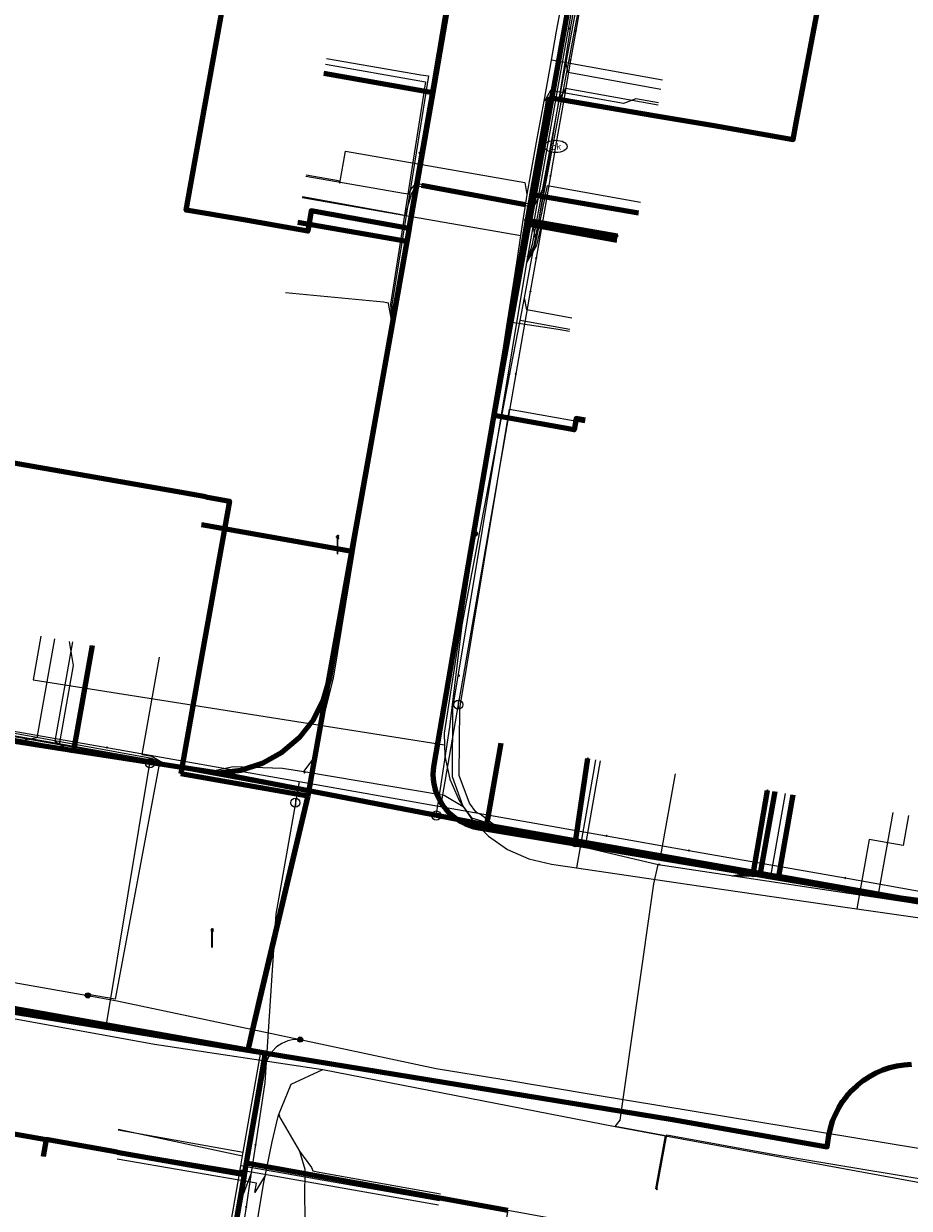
# Model space of a CAD drawing. Extents: x 152558 to 154479, y 462974 to 463683.
# Tile 164 of 212: x 153292 to 153331, y 463453 to 463504. Entities that reach past the tile are written whole.
import ezdxf
from ezdxf.enums import TextEntityAlignment as Align
from ezdxf.lldxf.tags import DXFTag

# ---------------------------------------------------------------- set-up
doc = ezdxf.new("R2010")
doc.units = 0
doc.header["$LTSCALE"] = 0.2
doc.layers.get('0').update_dxf_attribs({"linetype": 'CONTINUOUS'})
for name, color, linetype, lineweight in [('B-RO-KL-DATA_COAXIAAL_17_ZIGGO BV-G', 90, 'KL-DATA-N', 18), ('B-RO-KL-DATA_COAXIAAL_7_ZIGGO BV-G', 90, 'KL-DATA-N', 18), ('B-RO-KL-DATA_HULPSTUK_KPN BV-S', 90, 'CONTINUOUS', 25), ('B-RO-KL-DATA_HULPSTUK_REGGEFIBER OPERATOR BV-S', 90, 'CONTINUOUS', 25), ('B-RO-KL-DATA_KABELBED_KPN BV-G', 90, 'CONTINUOUS', 100), ('B-RO-KL-DATA_KABELBED_ZIGGO BV-G', 90, 'CONTINUOUS', 100), ('B-RO-KL-DATA_MANTELBUIS_PVC_KPN BV-G', 90, 'CONTINUOUS', 100), ('B-RO-KL-DATA_REGGEFIBER OPERATOR BV-G', 90, 'KL-DATA-N', 18), ('B-RO-KL-ET_LS_400 V_STEDIN NETBEHEER BV-G', 190, 'KL-LS-N', 18), ('B-RO-KL-ET_LS_GEMEENTE AMERSFOORT-S', 190, 'CONTINUOUS', 25), ('B-RO-KL-ET_LS_HULPSTUK_STEDIN NETBEHEER BV-S', 190, 'CONTINUOUS', 25), ('B-RO-KL-GAS_LD_ASBESTCEMENT_124_0.1 BAR_STEDIN NETBEHEER BV-G', 50, 'KL-GAS-LD-N', 18), ('B-RO-KL-GAS_LD_HULPSTUK_STEDIN NETBEHEER BV-S', 50, 'CONTINUOUS', 25), ('B-RO-KL-GAS_LD_KOPER_22_0.1 BAR_STEDIN NETBEHEER BV-G', 50, 'KL-GAS-LD-N', 18), ('B-RO-KL-GAS_LD_MANTELBUIS_PVC_STEDIN NETBEHEER BV-G', 50, 'CONTINUOUS', 100), ('B-RO-KL-GAS_LD_PE_32_0.1 BAR_STEDIN NETBEHEER BV-G', 50, 'KL-GAS-LD-N', 18), ('B-RO-KL-GAS_LD_PVC_110_0.1 BAR_STEDIN NETBEHEER BV-G', 50, 'KL-GAS-LD-N', 18), ('B-RO-KL-GAS_LD_PVC_63_0.1 BAR_STEDIN NETBEHEER BV-G', 50, 'KL-GAS-LD-N', 18), ('B-RO-KL-WATER_100_VITENS-G', 170, 'KL-WATER-N', 18), ('B-RO-KL-WATER_63_VITENS-G', 170, 'KL-WATER-N', 18), ('B-RO-KL-WATER_HULPSTUK_VITENS-S', 170, 'CONTINUOUS', 25), ('B-RO-KL-WATER_VITENS-S', 170, 'CONTINUOUS', 25), ('V-RO-KL-WATER_HULPSTUK_VITENS-S', 170, 'CONTINUOUS', 25)]:
    doc.layers.add(name, color=color, linetype=linetype, lineweight=lineweight)
doc.styles.add('NLCS-ISO', font='NLCS-ISO.ttf')
tags = doc.linetypes.add('KL-DATA-N', pattern='A,4,-1,[101,NLCS.SHX,S=0.5,R=0,X=0,Y=0],-1,4,-1,["D",Standard,S=1,R=0,X=-0.25,Y=-0.5],-1.5', length=12.5).pattern_tags.tags
tags[18] = DXFTag(74, 10)
tags = doc.linetypes.add('KL-GAS-LD-N', pattern='A,4,-1,[69,NLCS.SHX,S=0.5,R=0,X=0,Y=0],-1,4,-1,["L",Standard,S=1,R=0,X=0.25,Y=-0.5],-2', length=13).pattern_tags.tags
tags[18] = DXFTag(74, 10)
tags = doc.linetypes.add('KL-LS-N', pattern='A,4,-1,[103,NLCS.SHX,S=0.75,R=0,X=0,Y=0],-1,4,-1,["L",Standard,S=1,R=0,X=0,Y=-0.5],-2', length=13).pattern_tags.tags
tags[18] = DXFTag(74, 10)
doc.linetypes.add('KL-WATER-N', pattern='A,7,-0.5,[168,NLCS.SHX,S=0.75,R=0,X=0.75,Y=0],-2', length=9.5)

# ---------------------------------------------------------------- blocks, each defined once
blk = doc.blocks.new('SKL-WTB_HULP_T STUK-SO')
at = {"color": 0, "linetype": 'ByBlock', "lineweight": 18}
blk.add_circle((0, 0), 1, dxfattribs=at)
at = {"color": 0, "linetype": 'ByBlock', "lineweight": -2, "style": 'NLCS-ISO'}
blk.add_text('T', height=1, dxfattribs=at).set_placement((0, 0), align=Align.MIDDLE_CENTER)
at = {"color": 0, "linetype": 'ByBlock', "lineweight": 18, "style": 'NLCS-ISO', "flags": 1}
for tag, p in [('TYPE', (1.5, 0)), ('OMSCHRIJVING', (1.5, -3)), ('LABEL', (1.5, -1.5))]:
    blk.add_attdef(tag, p, '', height=1, dxfattribs=at)
blk = doc.blocks.new('SKL-WTB_HULP_MOF-SO')
at = {"linetype": 'ByBlock', "lineweight": 18}
h = blk.add_hatch(color=0, dxfattribs=at)
h.dxf.hatch_style = 1
h.paths.add_polyline_path([(-0.5625, 0, 1), (0.5625, 0, 1)])
at = {"color": 0, "linetype": 'ByBlock', "lineweight": 18}
blk.add_circle((0, 0), 0.5625, dxfattribs=at)
at = {"color": 0, "linetype": 'ByBlock', "lineweight": 18, "style": 'NLCS-ISO', "flags": 1}
for tag, p in [('TYPE', (1.5, 0)), ('OMSCHRIJVING', (1.5, -3)), ('LABEL', (1.5, -1.5))]:
    blk.add_attdef(tag, p, '', height=1, dxfattribs=at)
blk = doc.blocks.new('SKL-WTB_HULP_OVERIG-SO')
at = {"color": 0, "linetype": 'ByBlock', "lineweight": 18}
for points in [[(-0.14, 0.14), (0.14, -0.14)], [(0.14, 0.14), (-0.14, -0.14)]]:
    blk.add_lwpolyline(points, dxfattribs=at)
at = {"color": 0, "linetype": 'ByBlock', "lineweight": 18, "style": 'NLCS-ISO', "flags": 1}
for tag, p in [('TYPE', (1.5, 0)), ('OMSCHRIJVING', (1.5, -3)), ('LABEL', (1.5, -1.5))]:
    blk.add_attdef(tag, p, '', height=1, dxfattribs=at)
blk = doc.blocks.new('SKL-WTB_HULP_AFSLUITER-SO')
at = {"color": 0, "linetype": 'ByBlock', "lineweight": 18}
blk.add_lwpolyline([(0, 0.8), (0, -0.8)], dxfattribs=at)
blk.add_circle((0, 0), 1, dxfattribs=at)
at = {"color": 0, "linetype": 'ByBlock', "lineweight": 18, "style": 'NLCS-ISO', "flags": 1}
for tag, p in [('TYPE', (1.5, 0)), ('OMSCHRIJVING', (1.5, -3)), ('LABEL', (1.5, -1.5))]:
    blk.add_attdef(tag, p, '', height=1, dxfattribs=at)
blk = doc.blocks.new('SKL-WATER_BRANDKRAAN_BRANDPUT-SO')
at = {"color": 0, "linetype": 'ByBlock', "lineweight": 18}
blk.add_ellipse((0, 0), major_axis=(2.5, 0), ratio=0.54, dxfattribs=at)
at = {"color": 0, "linetype": 'ByBlock', "lineweight": 18, "style": 'NLCS-ISO'}
blk.add_text('bk', height=1.5, dxfattribs=at).set_placement((0.16, 0), align=Align.MIDDLE_CENTER)
blk = doc.blocks.new('SKL-ET_LS_MAST-SO')
for p, q in [((-0.05, 2.07), (0.05, 2.07)), ((-0.05, -2), (0.05, -2))]:
    blk.add_line(p, q)
for points in [[(-0.18, 1.76), (-0.22, 1.76), (-0.22, 1.84), (-0.18, 1.84), (-0.18, 1.79)], [(-0.18, 1.49), (-0.22, 1.49), (-0.22, 1.57), (-0.18, 1.57), (-0.18, 1.52)], [(-0.18, 1.79), (-0.05, 1.79)], [(-0.18, 1.76), (-0.05, 1.76)], [(-0.18, 1.52), (-0.05, 1.52)], [(-0.18, 1.49), (-0.05, 1.49)], [(-0.05, -2), (-0.05, 2.07)], [(0.05, -2), (0.05, 2.07)], [(0.18, 1.92), (0.05, 1.92)], [(0.18, 1.89), (0.05, 1.89)], [(0.18, 1.66), (0.05, 1.66)], [(0.18, 1.63), (0.05, 1.63)], [(0.18, 1.39), (0.05, 1.39)], [(0.18, 1.36), (0.05, 1.36)], [(0.18, 1.89), (0.22, 1.89), (0.22, 1.97), (0.18, 1.97), (0.18, 1.92)], [(0.18, 1.63), (0.22, 1.63), (0.22, 1.71), (0.18, 1.71), (0.18, 1.66)], [(0.18, 1.36), (0.22, 1.36), (0.22, 1.44), (0.18, 1.44), (0.18, 1.39)]]:
    blk.add_lwpolyline(points)

msp = doc.modelspace()

# ---------------------------------------------------------------- linework, layer by layer
at = {"layer": 'B-RO-KL-DATA_COAXIAAL_17_ZIGGO BV-G', "flags": 128}
msp.add_lwpolyline([(153316.512, 463541.323), (153317.02, 463541.232), (153316.969, 463540.937), (153315.36, 463531.696), (153315.291, 463531.302), (153314.392, 463526.139), (153313.04, 463518.376), (153311.902, 463511.835), (153311.277, 463508.248), (153310.67, 463504.761), (153310.07, 463501.313), (153309.84, 463500), (153308.945, 463494.859), (153307.279, 463485.46), (153306.561, 463481.408), (153305.584, 463475.894), (153305.318, 463474.949), (153304.874, 463474.075), (153304.268, 463473.305), (153303.524, 463472.667), (153302.669, 463472.187), (153301.738, 463471.883), (153300.764, 463471.767), (153294.489, 463472.738), (153291.441, 463473.21), (153289.631, 463473.49), (153283.497, 463474.599), (153281.498, 463474.961), (153276.824, 463475.807), (153275.897, 463470.552), (153275.147, 463470.684), (153274.343, 463466.124), (153274.096, 463464.724), (153274.062, 463464.533), (153273.639, 463464.608)], dxfattribs=at)
at = {"layer": 'B-RO-KL-DATA_COAXIAAL_7_ZIGGO BV-G', "flags": 128}
for points in [[(153316.512, 463541.323), (153317.02, 463541.232), (153316.969, 463540.937), (153315.36, 463531.696), (153315.291, 463531.302), (153314.392, 463526.139), (153313.04, 463518.376), (153311.902, 463511.835), (153311.277, 463508.248), (153310.67, 463504.761), (153310.07, 463501.313), (153309.84, 463500), (153308.945, 463494.859), (153304.216, 463495.685)], [(153316.512, 463541.323), (153317.02, 463541.232), (153316.969, 463540.937), (153315.36, 463531.696), (153315.291, 463531.302), (153314.392, 463526.139), (153313.04, 463518.376), (153311.902, 463511.835), (153311.277, 463508.248), (153310.67, 463504.761), (153310.07, 463501.313), (153305.339, 463502.158)], [(153316.692, 463487.094), (153316.293, 463487.166), (153316.205, 463486.674), (153312.743, 463487.3), (153314.24, 463495.583), (153314.472, 463496.865), (153315.04, 463500), (153316.225, 463506.561), (153316.296, 463506.955), (153318.009, 463516.44), (153318.116, 463517.031), (153319.266, 463523.4), (153319.852, 463526.647), (153321.637, 463536.529), (153322.294, 463540.166), (153318.681, 463540.689), (153316.969, 463540.937), (153317.02, 463541.232), (153316.512, 463541.323)], [(153316.512, 463541.323), (153317.02, 463541.232), (153316.969, 463540.937), (153318.681, 463540.689), (153322.294, 463540.166), (153321.637, 463536.529), (153319.852, 463526.647), (153319.266, 463523.4), (153318.116, 463517.031), (153318.009, 463516.44), (153316.296, 463506.955), (153316.225, 463506.561), (153315.04, 463500), (153314.472, 463496.865), (153314.24, 463495.583), (153318.059, 463494.899)], [(153316.512, 463541.323), (153317.02, 463541.232), (153316.969, 463540.937), (153318.681, 463540.689), (153322.294, 463540.166), (153321.637, 463536.529), (153319.852, 463526.647), (153319.266, 463523.4), (153318.116, 463517.031), (153318.009, 463516.44), (153316.296, 463506.955), (153316.225, 463506.561), (153315.04, 463500), (153314.472, 463496.865), (153319.011, 463496.084)], [(153273.639, 463464.608), (153274.062, 463464.533), (153274.096, 463464.724), (153274.343, 463466.124), (153275.147, 463470.684), (153275.897, 463470.552), (153276.824, 463475.807), (153281.498, 463474.961), (153283.497, 463474.599), (153289.631, 463473.49), (153291.441, 463473.21), (153294.489, 463472.738), (153295.299, 463477.31)], [(153273.639, 463464.608), (153274.062, 463464.533), (153274.096, 463464.724), (153274.343, 463466.124), (153275.147, 463470.684), (153275.897, 463470.552), (153276.824, 463475.807), (153281.498, 463474.961), (153283.497, 463474.599), (153289.631, 463473.49), (153291.441, 463473.21), (153294.489, 463472.738), (153300.764, 463471.767), (153312.105, 463469.581), (153312.4, 463469.529), (153313.029, 463473.074)], [(153273.639, 463464.608), (153274.062, 463464.533), (153274.096, 463464.724), (153274.343, 463466.124), (153275.147, 463470.684), (153275.897, 463470.552), (153276.824, 463475.807), (153281.498, 463474.961), (153283.497, 463474.599), (153289.631, 463473.49), (153291.441, 463473.21), (153294.489, 463472.738), (153300.764, 463471.767), (153312.105, 463469.581), (153312.4, 463469.529), (153321.11, 463467.983), (153324.29, 463467.419), (153324.919, 463470.969)], [(153337.637, 463468.712), (153337.007, 463465.162), (153325.077, 463467.279), (153324.29, 463467.419), (153321.11, 463467.983), (153312.4, 463469.529), (153312.105, 463469.581), (153300.764, 463471.767), (153294.489, 463472.738), (153291.441, 463473.21), (153289.631, 463473.49), (153283.497, 463474.599), (153281.498, 463474.961), (153276.824, 463475.807), (153275.897, 463470.552), (153275.147, 463470.684), (153274.343, 463466.124), (153274.096, 463464.724), (153274.062, 463464.533), (153273.639, 463464.608)], [(153273.639, 463464.608), (153274.062, 463464.533), (153274.096, 463464.724), (153274.343, 463466.124), (153275.147, 463470.684), (153275.897, 463470.552), (153276.824, 463475.807), (153281.498, 463474.961), (153283.497, 463474.599), (153289.631, 463473.49), (153291.441, 463473.21), (153294.489, 463472.738), (153300.764, 463471.767), (153312.105, 463469.581), (153312.4, 463469.529), (153321.11, 463467.983), (153324.29, 463467.419), (153325.077, 463467.279), (153325.706, 463470.829)], [(153273.639, 463464.608), (153274.062, 463464.533), (153274.096, 463464.724), (153302.796, 463459.623), (153301.97, 463454.842), (153301.884, 463454.341), (153296.372, 463455.308), (153293.283, 463455.857), (153293.152, 463455.117)], [(153290.18, 463455.647), (153290.311, 463456.385), (153293.283, 463455.857), (153296.372, 463455.308), (153301.884, 463454.341), (153301.97, 463454.842), (153302.796, 463459.623), (153274.096, 463464.724), (153274.062, 463464.533), (153273.639, 463464.608)], [(153273.639, 463464.608), (153274.062, 463464.533), (153274.096, 463464.724), (153302.796, 463459.623), (153301.97, 463454.842), (153310.381, 463453.333), (153313.33, 463452.793), (153313.195, 463452.055)], [(153273.639, 463464.608), (153274.062, 463464.533), (153274.096, 463464.724), (153302.796, 463459.623), (153301.97, 463454.842), (153310.381, 463453.333), (153313.33, 463452.793), (153316.281, 463452.253), (153316.146, 463451.515)], [(153288.712, 463447.386), (153288.843, 463448.124), (153291.811, 463447.596), (153294.914, 463447.045), (153301.002, 463445.937), (153301.023, 463446.52), (153301.148, 463450.081), (153301.884, 463454.341), (153301.97, 463454.842), (153302.796, 463459.623), (153274.096, 463464.724), (153274.062, 463464.533), (153273.639, 463464.608)], [(153285.776, 463430.868), (153285.907, 463431.606), (153288.868, 463431.08), (153291.974, 463430.528), (153299.379, 463429.213), (153299.525, 463429.7), (153300.551, 463433.121), (153300.704, 463437.464), (153300.724, 463438.046), (153301.002, 463445.937), (153301.023, 463446.52), (153301.148, 463450.081), (153301.884, 463454.341), (153301.97, 463454.842), (153302.796, 463459.623), (153274.096, 463464.724), (153274.062, 463464.533), (153273.639, 463464.608)], [(153273.639, 463464.608), (153274.062, 463464.533), (153274.096, 463464.724), (153302.796, 463459.623), (153301.97, 463454.842), (153301.884, 463454.341), (153301.148, 463450.081), (153301.023, 463446.52), (153301.002, 463445.937), (153300.724, 463438.046), (153309.754, 463436.391), (153312.702, 463435.862), (153315.655, 463435.333), (153315.522, 463434.595)], [(153273.639, 463464.608), (153274.062, 463464.533), (153274.096, 463464.724), (153302.796, 463459.623), (153301.97, 463454.842), (153301.884, 463454.341), (153301.148, 463450.081), (153301.023, 463446.52), (153301.002, 463445.937), (153300.724, 463438.046), (153300.704, 463437.464), (153293.441, 463438.774), (153290.338, 463439.326), (153290.206, 463438.586)], [(153273.639, 463464.608), (153274.062, 463464.533), (153274.096, 463464.724), (153302.796, 463459.623), (153301.97, 463454.842), (153301.884, 463454.341), (153301.148, 463450.081), (153301.023, 463446.52), (153301.002, 463445.937), (153294.914, 463447.045), (153291.811, 463447.596), (153291.68, 463446.857)], [(153273.639, 463464.608), (153274.062, 463464.533), (153274.096, 463464.724), (153302.796, 463459.623), (153301.97, 463454.842), (153301.884, 463454.341), (153301.148, 463450.081), (153301.023, 463446.52), (153310.068, 463444.865), (153313.011, 463444.326), (153312.876, 463443.588)], [(153273.639, 463464.608), (153274.062, 463464.533), (153274.096, 463464.724), (153302.796, 463459.623), (153301.97, 463454.842), (153301.884, 463454.341), (153301.148, 463450.081), (153301.023, 463446.52), (153301.002, 463445.937), (153300.724, 463438.046), (153309.754, 463436.391), (153312.702, 463435.862), (153312.569, 463435.124)], [(153287.242, 463439.114), (153287.373, 463439.853), (153290.338, 463439.326), (153293.441, 463438.774), (153300.704, 463437.464), (153300.724, 463438.046), (153301.002, 463445.937), (153301.023, 463446.52), (153301.148, 463450.081), (153301.884, 463454.341), (153301.97, 463454.842), (153302.796, 463459.623), (153274.096, 463464.724), (153274.062, 463464.533), (153273.639, 463464.608)], [(153273.639, 463464.608), (153274.062, 463464.533), (153274.096, 463464.724), (153302.796, 463459.623), (153301.97, 463454.842), (153301.884, 463454.341), (153301.148, 463450.081), (153301.023, 463446.52), (153310.068, 463444.865), (153313.011, 463444.326), (153315.962, 463443.786), (153315.827, 463443.048)]]:
    msp.add_lwpolyline(points, dxfattribs=at)
at = {"layer": 'B-RO-KL-DATA_KABELBED_KPN BV-G', "flags": 128}
for points in [[(153319.77, 463500.314), (153321.6, 463500), (153322.294, 463499.881), (153325.716, 463499.286), (153325.851, 463500), (153334.618, 463546.142)], [(153304.161, 463495.385), (153301.783, 463495.804), (153299.367, 463496.21), (153300.049, 463500), (153306.964, 463538.388)], [(153309.04, 463495.421), (153309.837, 463500), (153314.484, 463526.67), (153314.402, 463526.684)], [(153333.573, 463465.766), (153323.981, 463467.38), (153316.254, 463468.68), (153312.069, 463469.384), (153311.866, 463469.427), (153311.668, 463469.488), (153311.476, 463469.566), (153311.292, 463469.66), (153311.116, 463469.77), (153310.951, 463469.895), (153310.797, 463470.034), (153310.656, 463470.186), (153310.529, 463470.35), (153310.417, 463470.524), (153310.32, 463470.707), (153310.24, 463470.898), (153310.176, 463471.095), (153310.13, 463471.297), (153310.102, 463471.502), (153310.092, 463471.709), (153310.1, 463471.916), (153310.126, 463472.122), (153314.185, 463495.784), (153314.383, 463496.936), (153314.933, 463500), (153315.131, 463501.103)], [(153315.131, 463501.103), (153319.77, 463500.314)], [(153309.04, 463495.421), (153304.794, 463496.188), (153304.648, 463495.299), (153304.161, 463495.385)], [(153309.04, 463495.421), (153308.412, 463491.805), (153305.487, 463475.499), (153304.646, 463470.777)], [(153314.185, 463495.784), (153318.094, 463495.096)], [(153300.223, 463483.762), (153298.92, 463483.994), (153254.522, 463491.758)], [(153300.223, 463483.762), (153301.246, 463483.578), (153299.974, 463476.48), (153299.132, 463471.759)], [(153316.254, 463468.68), (153316.799, 463472.405)], [(153299.132, 463471.759), (153304.646, 463470.777)], [(153304.646, 463470.777), (153302.524, 463461.835), (153302.24, 463460.638), (153302.047, 463459.733)], [(153304.646, 463470.777), (153302.24, 463460.638)], [(153323.981, 463467.38), (153324.612, 463471.019)], [(153278.449, 463469.792), (153278.825, 463469.582), (153279.182, 463469.342), (153279.518, 463469.072), (153279.83, 463468.775), (153280.115, 463468.452), (153280.372, 463468.107), (153280.599, 463467.741), (153280.795, 463467.357), (153280.957, 463466.958), (153281.085, 463466.547), (153281.178, 463466.127), (153281.235, 463465.7), (153281.255, 463465.27), (153281.24, 463464.84), (153281.188, 463464.412), (153281.017, 463463.162), (153302.047, 463459.733)], [(153302.047, 463459.733), (153320.48, 463456.728), (153327.19, 463455.539), (153327.273, 463456.029), (153327.34, 463456.343), (153327.434, 463456.651), (153327.554, 463456.949), (153327.7, 463457.235), (153327.869, 463457.508), (153328.062, 463457.765), (153328.276, 463458.005), (153328.51, 463458.225), (153328.763, 463458.424), (153329.031, 463458.6), (153329.314, 463458.753), (153329.609, 463458.881), (153329.913, 463458.982), (153330.226, 463459.057), (153330.544, 463459.105), (153330.864, 463459.125)]]:
    msp.add_lwpolyline(points, dxfattribs=at)
at = {"layer": 'B-RO-KL-DATA_KABELBED_ZIGGO BV-G', "flags": 128}
for points in [[(153316.225, 463506.561), (153314.472, 463496.865)], [(153310.67, 463504.761), (153310.07, 463501.313)], [(153305.339, 463502.158), (153310.07, 463501.313)], [(153310.07, 463501.313), (153308.945, 463494.859)], [(153314.472, 463496.865), (153314.24, 463495.583)], [(153319.011, 463496.084), (153314.472, 463496.865)], [(153304.216, 463495.685), (153308.945, 463494.859)], [(153316.692, 463487.094), (153316.293, 463487.166), (153316.205, 463486.674), (153312.743, 463487.3), (153314.24, 463495.583)], [(153318.059, 463494.899), (153314.24, 463495.583)], [(153308.945, 463494.859), (153306.561, 463481.408)], [(153300.032, 463482.565), (153306.561, 463481.408)], [(153306.561, 463481.408), (153305.584, 463475.894), (153305.318, 463474.949), (153304.874, 463474.075), (153304.268, 463473.305), (153303.524, 463472.667), (153302.669, 463472.187), (153301.738, 463471.883), (153300.764, 463471.767)], [(153294.489, 463472.738), (153295.299, 463477.31)], [(153294.489, 463472.738), (153291.441, 463473.21)], [(153294.47, 463472.632), (153294.489, 463472.738)], [(153300.764, 463471.767), (153294.489, 463472.738)], [(153313.029, 463473.074), (153312.4, 463469.529)], [(153300.764, 463471.767), (153312.4, 463469.529)], [(153324.919, 463470.969), (153324.29, 463467.419)], [(153325.706, 463470.829), (153325.077, 463467.279)], [(153312.4, 463469.529), (153324.29, 463467.419)], [(153337.637, 463468.712), (153337.007, 463465.162), (153325.077, 463467.279)], [(153324.29, 463467.419), (153325.077, 463467.279)], [(153274.096, 463464.724), (153302.796, 463459.623), (153301.97, 463454.842)], [(153290.18, 463455.647), (153290.311, 463456.385), (153293.283, 463455.857)], [(153293.283, 463455.857), (153293.152, 463455.117)], [(153296.372, 463455.308), (153293.283, 463455.857)], [(153296.372, 463455.308), (153301.884, 463454.341)], [(153301.97, 463454.842), (153301.884, 463454.341)], [(153301.97, 463454.842), (153310.381, 463453.333)], [(153301.884, 463454.341), (153301.148, 463450.081), (153301.023, 463446.52)], [(153310.381, 463453.333), (153313.33, 463452.793)]]:
    msp.add_lwpolyline(points, dxfattribs=at)
at = {"layer": 'B-RO-KL-DATA_MANTELBUIS_PVC_KPN BV-G', "flags": 128}
msp.add_lwpolyline([(153304.646, 463470.777), (153302.24, 463460.638)], dxfattribs=at)
at = {"layer": 'B-RO-KL-DATA_REGGEFIBER OPERATOR BV-G', "flags": 128}
for points in [[(153311.395, 463470.313), (153310.923, 463471.609), (153310.949, 463474.596), (153314.153, 463493.933), (153317.91, 463514.958), (153321.353, 463535.196), (153325.712, 463560.428), (153326.964, 463568.38), (153327.637, 463571.139), (153329.002, 463572.153), (153329.369, 463572.22), (153331.853, 463571.569)], [(153304.466, 463471.833), (153304.872, 463472.368), (153305.758, 463475.894), (153308.301, 463491.288), (153311.504, 463510.388), (153312.739, 463514.871), (153314.538, 463525.547), (153315.207, 463530.105), (153316.353, 463536.254), (153317.048, 463541.384)], [(153314.153, 463493.933), (153314.406, 463494.729), (153316.598, 463506.596), (153320.765, 463505.838)], [(153314.153, 463493.933), (153314.467, 463494.678), (153316.692, 463506.437), (153320.741, 463505.706)], [(153305.413, 463502.544), (153309.516, 463501.829), (153309.758, 463501.789), (153308.233, 463492.131), (153308.301, 463491.288)], [(153305.457, 463502.796), (153309.557, 463502.082), (153309.888, 463502.037), (153308.295, 463492.095), (153308.301, 463491.288)], [(153314.153, 463493.933), (153314.522, 463494.682), (153315.055, 463497.279), (153319.093, 463496.556)], [(153314.153, 463493.933), (153314.594, 463494.695), (153314.778, 463495.491), (153318.056, 463494.911)], [(153303.68, 463492.63), (153307.927, 463492.228), (153308.148, 463492.191), (153308.142, 463492.154), (153308.301, 463491.288)], [(153312.714, 463469.535), (153312.123, 463469.984), (153312.016, 463470.025), (153311.94, 463470.084), (153311.661, 463470.457), (153311.224, 463471.66), (153311.248, 463474.57), (153313.404, 463487.575), (153316.665, 463486.988)], [(153189.954, 463422.453), (153190.331, 463423.176), (153190.924, 463427.403), (153190.785, 463428.106), (153188.439, 463428.566), (153186.521, 463429.176), (153185.644, 463430.055), (153185.258, 463430.899), (153185.991, 463435.69), (153193.115, 463480.78), (153193.739, 463482.146), (153195.641, 463483.647), (153197.532, 463483.932), (153218.875, 463480.179), (153238.92, 463476.704), (153260.481, 463472.832), (153273.101, 463470.686), (153273.856, 463470.366), (153273.963, 463469.922), (153272.959, 463465.3), (153272.953, 463465.069), (153272.995, 463464.78), (153273.167, 463464.552), (153273.373, 463464.455), (153285.8, 463462.217), (153297.99, 463459.995), (153305.294, 463458.9), (153317.992, 463456.426)], [(153248.655, 463480.72), (153300.192, 463471.791), (153301.403, 463472.051), (153303.547, 463471.986), (153304.466, 463471.833)], [(153288.88, 463478.449), (153288.09, 463474.067), (153297.843, 463472.347), (153298.63, 463472.062)], [(153289.254, 463478.383), (153288.5, 463474.122), (153297.861, 463472.416), (153298.63, 463472.062)], [(153298.189, 463476.802), (153297.441, 463472.573), (153297.866, 463472.499), (153298.63, 463472.062)], [(153304.466, 463471.833), (153310.57, 463470.818), (153311.395, 463470.313)], [(153323.077, 463467.315), (153323.94, 463467.489), (153324.769, 463467.364), (153325.39, 463470.884)], [(153323.077, 463467.315), (153323.942, 463467.385), (153325.077, 463467.234), (153325.701, 463470.829)], [(153311.395, 463470.313), (153311.759, 463469.825), (153313.77, 463469.213)], [(153313.77, 463469.213), (153315.066, 463468.93), (153319.856, 463467.799)], [(153323.077, 463467.315), (153323.925, 463467.304), (153335.59, 463465.739), (153336.996, 463465.493), (153337.569, 463468.724)], [(153317.992, 463456.426), (153318.21, 463456.694), (153319.666, 463466.958), (153319.856, 463467.799)], [(153319.856, 463467.799), (153335.541, 463465.443), (153354.709, 463462.084), (153355.242, 463462.378)], [(153319.8, 463453.7), (153320.235, 463456.063), (153324.836, 463455.217), (153333.889, 463453.726), (153334.637, 463454.021), (153335.686, 463459.336), (153336.844, 463464.888), (153337.306, 463464.962), (153355.068, 463461.963), (153357.432, 463462.813), (153358.335, 463462.683), (153364.47, 463461.508), (153365.917, 463461.241)], [(153303.377, 463456.92), (153303.924, 463458.263), (153305.294, 463458.9), (153317.992, 463456.426)], [(153320.181, 463456.024), (153334.217, 463453.445), (153334.466, 463453.688), (153335.394, 463458.247), (153336.145, 463458.472), (153351.854, 463455.571), (153352.59, 463455.207)], [(153284.32, 463417.256), (153296.825, 463414.987), (153297.161, 463416.099), (153298.087, 463420.328), (153298.553, 463423.427), (153299.626, 463429.476), (153301.335, 463438.297), (153302.263, 463443.921), (153302.159, 463446.254), (153301.643, 463447.332), (153302.716, 463453.921), (153303.101, 463455.765), (153303.333, 463456.745), (153303.377, 463456.92)], [(153303.377, 463456.92), (153304.284, 463455.348), (153304.522, 463454.577), (153304.498, 463453.332), (153304.57, 463450.002), (153305.368, 463447.067), (153305.559, 463443.573), (153304.761, 463440.801), (153304.328, 463438.465), (153303.897, 463436.128), (153303.466, 463433.792), (153303.036, 463431.455), (153302.757, 463428.4), (153302.878, 463426.004), (153303.436, 463421.76), (153302.284, 463415.622), (153302.142, 463414.716), (153302.436, 463414.019), (153314.187, 463412.007)], [(153319.758, 463453.717), (153320.181, 463456.024), (153317.992, 463456.426)], [(153317.992, 463456.426), (153320.181, 463456.024)], [(153319.758, 463453.717), (153320.181, 463456.024)], [(153304.284, 463455.348), (153304.813, 463454.648), (153304.858, 463454.504), (153305.141, 463454.442), (153310.41, 463453.499)], [(153302.794, 463454.297), (153302.352, 463453.553), (153302.42, 463453.971), (153296.361, 463455.004)]]:
    msp.add_lwpolyline(points, dxfattribs=at)
at = {"layer": 'B-RO-KL-ET_LS_400 V_STEDIN NETBEHEER BV-G', "flags": 128}
for points in [[(153311.902, 463482.165), (153312.969, 463489.084), (153313.32, 463491.363), (153313.573, 463493.005), (153313.745, 463494.119), (153313.898, 463495.108), (153314.172, 463496.887), (153314.333, 463497.788), (153314.609, 463499.326), (153314.902, 463500.95), (153315.223, 463502.721), (153315.301, 463503.151), (153315.451, 463503.978), (153315.685, 463505.274), (153315.862, 463506.251), (153316.318, 463508.769), (153316.427, 463509.371), (153316.903, 463511.986), (153317.007, 463512.539), (153317.368, 463514.445), (153317.481, 463515.04), (153317.99, 463517.732), (153318.186, 463518.767), (153318.577, 463520.832), (153318.874, 463522.405), (153318.938, 463522.742), (153319.263, 463524.463), (153319.293, 463524.623), (153319.721, 463526.882), (153319.885, 463527.752), (153319.993, 463528.325), (153320.514, 463531.078), (153320.798, 463532.578), (153320.805, 463532.615), (153321.124, 463534.301), (153321.197, 463534.688), (153321.606, 463536.853), (153321.711, 463537.406), (153321.889, 463538.345), (153322.007, 463538.968), (153322.632, 463542.273), (153322.836, 463543.355), (153323.62, 463547.499)], [(153320.048, 463501.849), (153315.223, 463502.721)], [(153318.348, 463500.836), (153315.188, 463501.407), (153314.922, 463500.946), (153314.902, 463500.95)], [(153319.87, 463500.865), (153318.886, 463501.043), (153318.348, 463500.836)], [(153306.035, 463497.388), (153306.276, 463498.767), (153314.062, 463497.41), (153314.152, 463496.89), (153314.172, 463496.887)], [(153304.575, 463497.744), (153305.984, 463497.498), (153306.035, 463497.388)], [(153304.404, 463496.763), (153313.898, 463495.108)], [(153315.51, 463491.025), (153313.32, 463491.363)], [(153316.002, 463490.937), (153315.51, 463491.025)], [(153311.902, 463482.165), (153310.942, 463475.934), (153310.568, 463473.51), (153310.584, 463472.999), (153310.599, 463472.5), (153310.817, 463471.513), (153311.214, 463470.584), (153311.778, 463469.745), (153312.488, 463469.025), (153313.319, 463468.451), (153314.243, 463468.041), (153315.227, 463467.81), (153316.311, 463467.652), (153321.119, 463466.952), (153327.974, 463465.954), (153328.49, 463465.879), (153346.86, 463463.252), (153346.967, 463463.288), (153355.802, 463462.029), (153353.076, 463453.777), (153353.341, 463453.356), (153353.568, 463452.919), (153353.763, 463452.45), (153353.941, 463451.878), (153354.04, 463451.413), (153354.101, 463450.959), (153354.127, 463450.355), (153354.105, 463449.887), (153350.563, 463427.24)], [(153251.038, 463480.683), (153251.841, 463480.539), (153253.489, 463480.243), (153254.177, 463480.12), (153256.859, 463479.639), (153260.735, 463478.944), (153263.292, 463478.485), (153263.882, 463478.379), (153265.753, 463478.044), (153271.74, 463476.971), (153273.265, 463476.698), (153273.856, 463476.592), (153275.789, 463476.245), (153280.633, 463475.376), (153283.054, 463474.942), (153283.645, 463474.836), (153285.825, 463474.445), (153290.843, 463473.545), (153293.844, 463473.007), (153295.861, 463472.645), (153298.205, 463472.225), (153296.284, 463461.954), (153295.103, 463462.163), (153295.094, 463462.115)], [(153225.377, 463479.061), (153226.391, 463478.882), (153232.381, 463477.825), (153233.725, 463477.588), (153234.334, 463477.48), (153237.401, 463476.939), (153243.391, 463475.882), (153245.377, 463475.532), (153245.869, 463475.445), (153248.411, 463474.996), (153253.957, 463474.017), (153256.303, 463473.603), (153256.795, 463473.516), (153259.421, 463473.053), (153265.582, 463471.966), (153267.218, 463471.677), (153267.71, 463471.59), (153270.602, 463471.08), (153275.974, 463470.132), (153277.151, 463469.67), (153278.214, 463468.987), (153279.124, 463468.11), (153279.846, 463467.073), (153280.351, 463465.914), (153280.621, 463464.68), (153290.408, 463462.945), (153295.094, 463462.115)], [(153293.052, 463477.708), (153292.719, 463475.823), (153310.584, 463472.999)], [(153294.283, 463477.49), (153294.453, 463476.445), (153293.844, 463473.007)], [(153317.144, 463472.343), (153317.039, 463471.753)], [(153317.039, 463471.753), (153316.311, 463467.652)], [(153330.732, 463469.933), (153330.5, 463468.625), (153329.023, 463468.887), (153328.664, 463466.864)], [(153328.664, 463466.864), (153328.49, 463465.879)], [(153295.094, 463462.115), (153295.258, 463462.086), (153296.373, 463461.888), (153304.317, 463460.201)], [(153304.317, 463460.201), (153304.043, 463460.197), (153303.774, 463460.14), (153303.521, 463460.033), (153303.293, 463459.879), (153303.098, 463459.685), (153302.945, 463459.456), (153302.837, 463459.203), (153302.779, 463458.933), (153302.034, 463454.67), (153301.919, 463454.013), (153301.833, 463453.52), (153301.252, 463450.201), (153301.215, 463449.157), (153301.147, 463447.26), (153301.125, 463446.634), (153301.121, 463446.533), (153301.091, 463445.676), (153301.013, 463443.5), (153301.008, 463443.356), (153300.898, 463440.263), (153300.87, 463439.469), (153300.817, 463437.987), (153300.768, 463436.617), (153300.763, 463436.475), (153300.693, 463434.51), (153300.688, 463434.367), (153300.642, 463433.066), (153300.098, 463431.374), (153299.588, 463429.789), (153299.403, 463429.213), (153299.345, 463429.032), (153298.877, 463427.575), (153298.076, 463425.083), (153297.994, 463424.827), (153297.399, 463422.975), (153297.292, 463422.384), (153296.972, 463420.619), (153296.595, 463418.538), (153296.579, 463418.447), (153296.224, 463416.484), (153296.129, 463414.37), (153294.24, 463404.473), (153292.526, 463404.775), (153292.507, 463404.801), (153292.536, 463404.825), (153292.876, 463404.764)], [(153304.317, 463460.201), (153310.218, 463458.947), (153313.071, 463458.475), (153317.125, 463457.805), (153335.467, 463454.772), (153336.06, 463458.114), (153348.824, 463456.017), (153350.583, 463455.728), (153351.138, 463455.442), (153351.559, 463455.171), (153352.028, 463454.802), (153352.245, 463454.603), (153352.424, 463454.422), (153352.763, 463454.032), (153353.149, 463453.484), (153353.351, 463453.133), (153353.54, 463452.74), (153353.767, 463452.129), (153353.905, 463451.597), (153354.007, 463450.907), (153354.028, 463450.368), (153354.007, 463449.903), (153353.396, 463445.999), (153352.809, 463442.243), (153352.48, 463440.143), (153351.693, 463435.11), (153350.919, 463430.16), (153350.119, 463425.043), (153350.114, 463425.013), (153351.799, 463424.744), (153358.86, 463423.551)], [(153296.38, 463455.389), (153301.797, 463454.48), (153301.919, 463454.013)], [(153310.322, 463453.006), (153302.196, 463454.438), (153301.853, 463453.517), (153301.833, 463453.52)]]:
    msp.add_lwpolyline(points, dxfattribs=at)
at = {"layer": 'B-RO-KL-GAS_LD_ASBESTCEMENT_124_0.1 BAR_STEDIN NETBEHEER BV-G', "flags": 128}
msp.add_lwpolyline([(153310.329, 463470.617), (153310.812, 463473.782)], dxfattribs=at)
at = {"layer": 'B-RO-KL-GAS_LD_KOPER_22_0.1 BAR_STEDIN NETBEHEER BV-G', "flags": 128}
for points in [[(153319.977, 463501.456), (153315.944, 463502.184), (153315.829, 463502.714)], [(153319.853, 463500.767), (153315.831, 463501.494), (153315.553, 463501.036)], [(153304.566, 463497.692), (153308.803, 463496.953)], [(153304.412, 463496.805), (153308.636, 463496.036)], [(153316.108, 463491.528), (153314.153, 463491.879), (153314.049, 463492.406)], [(153316.02, 463491.036), (153313.862, 463491.422)], [(153293.643, 463477.604), (153292.881, 463473.302), (153292.355, 463473.197)], [(153294.431, 463477.464), (153293.667, 463473.155), (153294.124, 463472.866)], [(153317.341, 463472.308), (153316.712, 463468.763)], [(153320.59, 463471.732), (153319.961, 463468.187)], [(153330.043, 463470.055), (153329.414, 463466.51)]]:
    msp.add_lwpolyline(points, dxfattribs=at)
at = {"layer": 'B-RO-KL-GAS_LD_MANTELBUIS_PVC_STEDIN NETBEHEER BV-G', "flags": 128}
msp.add_lwpolyline([(153309.576, 463497.291), (153314.101, 463496.461)], dxfattribs=at)
at = {"layer": 'B-RO-KL-GAS_LD_PE_32_0.1 BAR_STEDIN NETBEHEER BV-G', "flags": 128}
for points in [[(153308.803, 463496.953), (153309.03, 463496.918), (153309.126, 463497.106), (153309.281, 463497.302), (153309.388, 463497.376), (153314.503, 463496.439), (153314.939, 463497.303)], [(153308.636, 463496.036), (153308.825, 463496), (153308.901, 463496.065), (153309.154, 463496.9), (153309.246, 463497.078), (153309.35, 463497.221), (153309.419, 463497.269), (153314.239, 463496.386), (153314.529, 463494.938)], [(153296.413, 463456.276), (153301.842, 463455.313)], [(153296.414, 463456.304), (153301.814, 463455.156)], [(153310.357, 463453.203), (153301.738, 463454.722)], [(153310.322, 463453.006), (153301.704, 463454.525)]]:
    msp.add_lwpolyline(points, dxfattribs=at)
at = {"layer": 'B-RO-KL-GAS_LD_PVC_110_0.1 BAR_STEDIN NETBEHEER BV-G', "flags": 128}
for points in [[(153295.725, 463472.566), (153295.848, 463472.544), (153297.793, 463472.197)], [(153297.793, 463472.197), (153310.223, 463469.925)], [(153310.223, 463469.925), (153310.329, 463470.617)], [(153310.223, 463469.925), (153315.452, 463468.987), (153316.712, 463468.763), (153319.961, 463468.187), (153321.11, 463467.983), (153327.896, 463466.779), (153328.849, 463466.61), (153329.414, 463466.51), (153331.462, 463466.146), (153332.368, 463465.985), (153334.854, 463465.544), (153337.302, 463465.11), (153348.109, 463463.259)]]:
    msp.add_lwpolyline(points, dxfattribs=at)
at = {"layer": 'B-RO-KL-GAS_LD_PVC_63_0.1 BAR_STEDIN NETBEHEER BV-G', "flags": 128}
for points in [[(153310.812, 463473.782), (153311.355, 463478.2), (153313.48, 463489.404), (153313.862, 463491.422), (153314.049, 463492.406), (153314.374, 463494.122), (153314.529, 463494.938), (153314.683, 463495.749), (153314.939, 463497.303), (153315.28, 463499.376), (153315.553, 463501.036), (153315.829, 463502.714), (153316.072, 463504.193), (153316.12, 463504.487), (153316.537, 463506.951), (153316.861, 463508.825), (153317.235, 463510.98), (153317.525, 463512.656), (153317.547, 463512.784), (153317.908, 463514.871), (153318.269, 463516.941), (153318.507, 463518.305), (153318.972, 463520.964), (153319.142, 463521.937), (153319.282, 463522.738), (153319.58, 463524.447), (153319.976, 463526.712), (153320.017, 463526.947), (153320.722, 463531.004), (153320.957, 463532.354), (153320.962, 463532.383), (153321.353, 463534.632), (153321.699, 463536.601), (153321.916, 463537.823), (153322.413, 463540.621), (153322.662, 463542.027), (153322.692, 463542.197), (153322.965, 463543.737), (153323.863, 463548.803), (153324.138, 463550.349), (153324.294, 463551.23), (153324.666, 463553.566), (153324.906, 463555.068), (153324.941, 463555.289), (153324.984, 463555.562), (153325.015, 463555.759), (153325.192, 463556.864), (153325.717, 463560.162), (153326.242, 463563.459), (153326.87, 463567.399), (153327.841, 463572.222)], [(153197.791, 463546.3), (153199.594, 463545.87), (153203.551, 463544.926), (153204.968, 463544.588), (153208.507, 463543.744), (153210.871, 463543.187), (153213.772, 463542.535), (153216.024, 463542.029), (153216.629, 463541.907), (153219.842, 463541.259), (153220.585, 463541.109), (153223.357, 463540.627), (153224.231, 463540.475), (153224.402, 463540.433), (153224.662, 463540.19), (153225.426, 463539.915), (153228.895, 463539.106), (153229.583, 463538.946), (153231.422, 463538.517), (153232.228, 463538.329), (153232.439, 463538.293), (153232.23, 463537.081), (153232.059, 463536.087), (153231.159, 463530.862), (153230.92, 463529.473), (153230.515, 463527.105), (153230.037, 463524.276), (153229.574, 463521.538), (153229.062, 463518.511), (153228.314, 463514.094), (153228.047, 463512.516), (153227.3, 463508.102), (153227.228, 463507.677), (153226.346, 463502.467), (153226.075, 463500.868), (153225.381, 463496.872), (153225.077, 463495.12), (153224.195, 463490.05), (153222.596, 463480.016), (153222.874, 463479.965), (153225.058, 463479.565), (153226.83, 463479.24), (153230.991, 463478.477), (153233.988, 463477.928), (153235.758, 463477.603), (153237.736, 463477.247), (153243.135, 463476.278), (153245.042, 463475.936), (153246.616, 463475.653), (153247.744, 463475.447), (153252.301, 463474.574), (153252.719, 463474.496), (153253.014, 463474.443), (153255.953, 463473.922), (153257.528, 463473.643), (153258.999, 463473.383), (153262.238, 463472.809), (153262.435, 463472.774), (153264.704, 463472.372), (153266.669, 463472.023), (153268.442, 463471.709), (153270.932, 463471.268), (153271.533, 463471.161), (153272.223, 463471.039), (153274.85, 463470.574), (153275.131, 463472.16), (153275.772, 463476.301), (153281.432, 463475.241), (153282.561, 463475.03), (153284.233, 463474.717), (153286.208, 463474.347), (153290.933, 463473.463), (153292.355, 463473.197), (153294.124, 463472.866), (153294.91, 463472.719), (153295.725, 463472.566)], [(153294.117, 463404.358), (153294.951, 463409.504), (153295.838, 463414.423), (153296.107, 463416.505), (153296.302, 463417.589), (153296.412, 463418.202), (153296.469, 463418.521), (153296.525, 463418.834), (153296.679, 463419.689), (153297.21, 463422.642), (153297.275, 463423.001), (153297.595, 463423.995), (153297.708, 463424.346), (153297.782, 463424.577), (153299.374, 463429.517), (153299.681, 463430.471), (153299.745, 463430.67), (153299.823, 463430.911), (153300.258, 463432.259), (153300.524, 463433.085), (153300.578, 463435.231), (153300.58, 463435.327), (153300.608, 463436.446), (153300.633, 463437.445), (153300.654, 463438.273), (153300.678, 463439.23), (153300.687, 463439.6), (153300.713, 463440.612), (153300.757, 463442.378), (153300.798, 463443.994), (153300.808, 463444.381), (153300.827, 463445.165), (153300.839, 463445.641), (153300.872, 463446.952), (153300.929, 463449.209), (153300.955, 463450.244), (153301.704, 463454.525), (153301.71, 463454.562), (153301.738, 463454.722), (153301.814, 463455.156), (153301.817, 463455.172), (153301.842, 463455.313), (153302.602, 463459.658), (153295.905, 463460.848), (153297.793, 463472.197)]]:
    msp.add_lwpolyline(points, dxfattribs=at)
at = {"layer": 'B-RO-KL-WATER_100_VITENS-G', "flags": 128}
for points in [[(153326.219, 463565.884), (153325.456, 463561.161), (153325.739, 463560.502), (153326.022, 463559.843), (153324.985, 463553.907), (153324.786, 463552.767), (153324.504, 463551.152), (153324.447, 463550.824), (153324.278, 463549.859), (153323.993, 463548.222), (153323.117, 463543.201), (153322.241, 463538.179), (153322.129, 463537.536), (153321.535, 463534.128), (153321.283, 463532.684), (153320.49, 463528.135), (153320.437, 463527.831), (153319.813, 463524.253), (153319.561, 463522.809), (153318.768, 463518.261), (153318.685, 463517.788), (153318.061, 463514.21), (153317.78, 463512.597), (153317.186, 463509.188), (153317.103, 463508.714), (153316.28, 463503.998), (153316.058, 463502.723), (153315.746, 463500.934), (153315.434, 463499.145), (153315.405, 463498.978)], [(153315.405, 463498.978), (153315.183, 463497.703), (153314.559, 463494.123), (153314.307, 463492.68), (153313.683, 463489.102), (153311.394, 463475.977), (153311.179, 463474.742)], [(153245.188, 463475.41), (153248.347, 463474.869), (153250.851, 463474.441), (153254.342, 463473.843), (153255.875, 463473.581), (153259.367, 463472.983), (153259.76, 463472.916), (153264.783, 463472.056), (153265.528, 463471.928), (153270.552, 463471.068), (153277.28, 463469.916), (153278.318, 463475.981), (153280.688, 463475.563), (153285.879, 463474.647), (153295.919, 463472.875), (153304.267, 463471.401)], [(153311.179, 463474.742), (153310.407, 463470.317)], [(153304.267, 463471.401), (153310.407, 463470.317)], [(153310.407, 463470.317), (153317.614, 463469.044), (153321.19, 463468.413), (153327.979, 463467.215), (153331.517, 463466.591), (153334.938, 463465.987), (153348.687, 463463.56), (153349.371, 463463.439), (153353.025, 463462.794)]]:
    msp.add_lwpolyline(points, dxfattribs=at)
at = {"layer": 'B-RO-KL-WATER_63_VITENS-G', "flags": 128}
msp.add_lwpolyline([(153304.267, 463471.401), (153304.18, 463470.909), (153304.105, 463470.485), (153303.252, 463465.65), (153302.776, 463458.33), (153302.371, 463455.632), (153302.163, 463454.244), (153301.966, 463452.933), (153301.758, 463451.546), (153301.549, 463450.158), (153301.292, 463446.789), (153301.228, 463445.947), (153301.163, 463445.105), (153301.034, 463443.42), (153300.857, 463441.098), (153300.732, 463439.462), (153300.482, 463436.188), (153300.356, 463434.551), (153300.25, 463433.166), (153299.758, 463427.1), (153299.663, 463425.931), (153299.568, 463424.762), (153298.677, 463422.937), (153297.785, 463421.112), (153297.26, 463420.038)], dxfattribs=at)

# ---------------------------------------------------------------- block references
at = {"layer": 'B-RO-KL-DATA_HULPSTUK_KPN BV-S', "xscale": 0.2, "yscale": 0.2, "zscale": 0.2}
for name, p in [('SKL-WTB_HULP_OVERIG-SO', (153315.131, 463501.103)), ('SKL-WTB_HULP_OVERIG-SO', (153315.131, 463501.103)), ('SKL-WTB_HULP_OVERIG-SO', (153319.77, 463500.314)), ('SKL-WTB_HULP_OVERIG-SO', (153319.77, 463500.314)), ('SKL-WTB_HULP_MOF-SO', (153314.185, 463495.784)), ('SKL-WTB_HULP_OVERIG-SO', (153314.185, 463495.784)), ('SKL-WTB_HULP_OVERIG-SO', (153304.161, 463495.385)), ('SKL-WTB_HULP_OVERIG-SO', (153304.161, 463495.385)), ('SKL-WTB_HULP_OVERIG-SO', (153309.04, 463495.421)), ('SKL-WTB_HULP_OVERIG-SO', (153309.04, 463495.421)), ('SKL-WTB_HULP_OVERIG-SO', (153309.04, 463495.421)), ('SKL-WTB_HULP_OVERIG-SO', (153318.094, 463495.096)), ('SKL-WTB_HULP_OVERIG-SO', (153300.223, 463483.762)), ('SKL-WTB_HULP_OVERIG-SO', (153300.223, 463483.762)), ('SKL-WTB_HULP_OVERIG-SO', (153316.799, 463472.405)), ('SKL-WTB_HULP_OVERIG-SO', (153299.132, 463471.759)), ('SKL-WTB_HULP_OVERIG-SO', (153299.132, 463471.759)), ('SKL-WTB_HULP_OVERIG-SO', (153304.646, 463470.777)), ('SKL-WTB_HULP_OVERIG-SO', (153304.646, 463470.777)), ('SKL-WTB_HULP_OVERIG-SO', (153304.646, 463470.777)), ('SKL-WTB_HULP_OVERIG-SO', (153324.612, 463471.019)), ('SKL-WTB_HULP_MOF-SO', (153316.254, 463468.68)), ('SKL-WTB_HULP_OVERIG-SO', (153316.254, 463468.68)), ('SKL-WTB_HULP_MOF-SO', (153323.981, 463467.38)), ('SKL-WTB_HULP_OVERIG-SO', (153323.981, 463467.38)), ('SKL-WTB_HULP_OVERIG-SO', (153302.047, 463459.733)), ('SKL-WTB_HULP_OVERIG-SO', (153302.047, 463459.733)), ('SKL-WTB_HULP_OVERIG-SO', (153302.047, 463459.733))]:
    msp.add_blockref(name, p, dxfattribs=at)
at = {"layer": 'B-RO-KL-DATA_HULPSTUK_REGGEFIBER OPERATOR BV-S', "xscale": 0.2, "yscale": 0.2, "zscale": 0.2}
for p in [(153316, 463504.1), (153310.4, 463503.8), (153315.1, 463499.2), (153309.5, 463498.7), (153314.2, 463494.2), (153308.7, 463493.7), (153313.4, 463489.1), (153311.2, 463476), (153295.9, 463472.5), (153304.5, 463471.8), (153319.9, 463467.8), (153328, 463466.6), (153303.4, 463456.9), (153319.8, 463453.7), (153319.8, 463453.7)]:
    msp.add_blockref('SKL-WTB_HULP_OVERIG-SO', p, dxfattribs=at)
at = {"layer": 'B-RO-KL-ET_LS_GEMEENTE AMERSFOORT-S', "xscale": 0.2, "yscale": 0.2, "zscale": 0.2}
for p in [(153305.942, 463481.687), (153300.494, 463464.608)]:
    msp.add_blockref('SKL-ET_LS_MAST-SO', p, dxfattribs=at)
at = {"layer": 'B-RO-KL-ET_LS_HULPSTUK_STEDIN NETBEHEER BV-S', "xscale": 0.2, "yscale": 0.2, "zscale": 0.2}
for p in [(153311.902, 463482.165), (153295.094, 463462.115), (153304.317, 463460.201)]:
    msp.add_blockref('SKL-WTB_HULP_MOF-SO', p, dxfattribs=at)
at = {"layer": 'B-RO-KL-GAS_LD_HULPSTUK_STEDIN NETBEHEER BV-S', "xscale": 0.2, "yscale": 0.2, "zscale": 0.2}
for p in [(153297.793, 463472.197), (153310.223, 463469.925)]:
    msp.add_blockref('SKL-WTB_HULP_T STUK-SO', p, dxfattribs=at)
at = {"layer": 'B-RO-KL-WATER_HULPSTUK_VITENS-S', "xscale": 0.2, "yscale": 0.2, "zscale": 0.2}
for name, p in [('SKL-WTB_HULP_OVERIG-SO', (153316.28, 463503.998)), ('SKL-WTB_HULP_OVERIG-SO', (153316.058, 463502.723)), ('SKL-WTB_HULP_OVERIG-SO', (153315.746, 463500.934)), ('SKL-WTB_HULP_OVERIG-SO', (153315.183, 463497.703)), ('SKL-WTB_HULP_OVERIG-SO', (153314.559, 463494.123)), ('SKL-WTB_HULP_OVERIG-SO', (153314.307, 463492.68)), ('SKL-WTB_HULP_OVERIG-SO', (153313.683, 463489.102)), ('SKL-WTB_HULP_AFSLUITER-SO', (153311.179, 463474.742)), ('SKL-WTB_HULP_OVERIG-SO', (153295.919, 463472.875)), ('SKL-WTB_HULP_OVERIG-SO', (153317.614, 463469.044)), ('SKL-WTB_HULP_OVERIG-SO', (153321.19, 463468.413)), ('SKL-WTB_HULP_OVERIG-SO', (153327.979, 463467.215)), ('SKL-WTB_HULP_OVERIG-SO', (153302.371, 463455.632)), ('SKL-WTB_HULP_OVERIG-SO', (153302.163, 463454.244)), ('SKL-WTB_HULP_OVERIG-SO', (153301.966, 463452.933))]:
    msp.add_blockref(name, p, dxfattribs=at)
at = {"layer": 'B-RO-KL-WATER_VITENS-S', "xscale": 0.2, "yscale": 0.2, "zscale": 0.2}
msp.add_blockref('SKL-WATER_BRANDKRAAN_BRANDPUT-SO', (153315.405, 463498.978), dxfattribs=at)
at = {"layer": 'V-RO-KL-WATER_HULPSTUK_VITENS-S', "xscale": 0.2, "yscale": 0.2, "zscale": 0.2}
msp.add_blockref('SKL-WTB_HULP_AFSLUITER-SO', (153304.105, 463470.485), dxfattribs=at)

doc.saveas('drawing.dxf')
